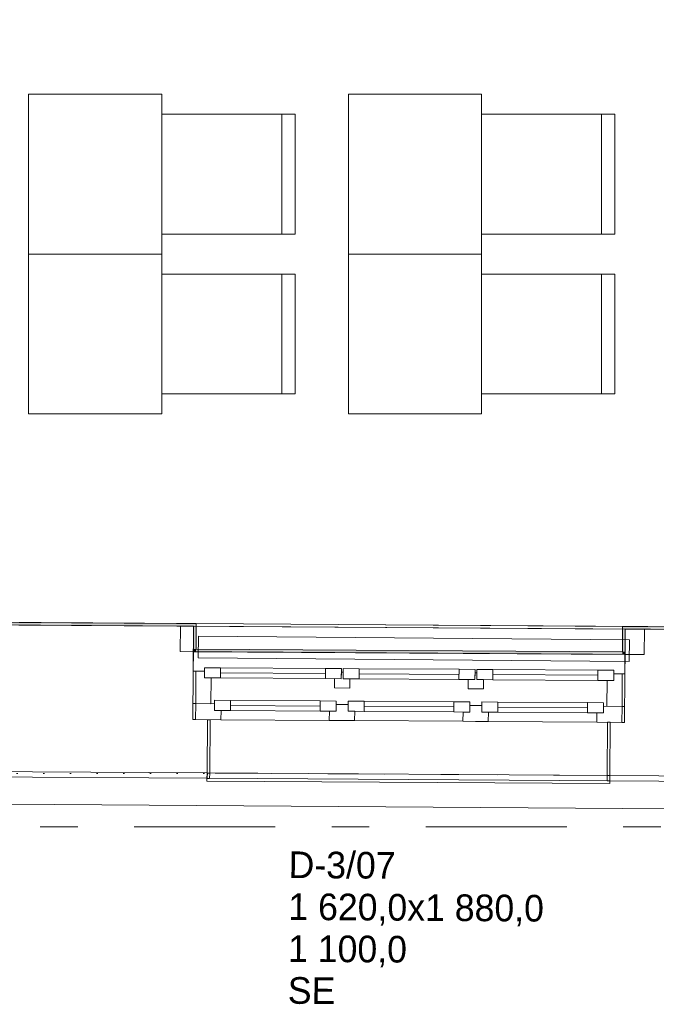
# Model space of a CAD drawing. Header units: millimetres. Extents: x 74467 to 235410, y -65 to 114857.
# Tile 171 of 256: x 125759 to 128148, y 54300 to 57993. Entities that reach past the tile are written whole.
import ezdxf
from ezdxf.enums import TextEntityAlignment as Align

# ---------------------------------------------------------------- set-up
doc = ezdxf.new("R2010")
doc.units = ezdxf.units.MM
doc.header["$MEASUREMENT"] = 0
for name, pattern in [('Katkend', [423.333333, 211.666667, -211.666667]), ('Katkend topelt', [1093.611073, 529.166651, -211.666656, 141.111112, -211.666656]), ('Wipeout_Contour', [1000, 0, -1000])]:
    doc.linetypes.add(name, pattern=pattern)
for name, color, linetype in [('00 Kunstikonkursi LÜ jaoks asendi 2D', 7, 'Continuous'), ('00 Teljed.AR', 7, 'Continuous'), ('1232 Välisseinad.AR', 7, 'Continuous'), ('1232 Välisseinad.VANA', 7, 'Continuous'), ('1235 Vahelaed.VANA', 7, 'Continuous'), ('1326 Seinapinnad.SA', 7, 'Continuous'), ('1330 Sisustus.SA', 7, 'Continuous'), ('9350 Netopind.VANA', 7, 'Continuous'), ('Aken', 7, 'Continuous'), ('Akna tähis', 7, 'Continuous')]:
    doc.layers.add(name, color=color, linetype=linetype)
doc.styles.add('GENERATED_STYLE_1', font='txt')
doc.styles.add('GENERATED_STYLE_3', font='txt')
pattern_1 = [(0, (0, 0), (0, 173.20508), [0, -100]), (0, (50, 86.6), (0, 173.20508), [0, -100])]

# ---------------------------------------------------------------- blocks, each defined once
blk = doc.blocks.new('Slab_35_1', base_point=(115968, 55784.5))
at = {"layer": '1235 Vahelaed.VANA', "color": 7, "linetype": 'Continuous', "lineweight": 13, "flags": 128}
blk.add_lwpolyline([(115968, 55784.5), (128757.2, 55702.7), (130692.6, 55690.3), (130882.6, 55689.1), (139223.3, 55635.8), (139191.5, 61568), (123858.2, 61630.5), (116047.5, 61713.1)], close=True, dxfattribs=at)
blk = doc.blocks.new('Slab_40_1', base_point=(116047.5, 61713.1))
at = {"layer": '1235 Vahelaed.VANA', "color": 7, "linetype": 'Continuous', "lineweight": 13, "flags": 128}
blk.add_lwpolyline([(116047.5, 61713.1), (118519.3, 61670.8), (118519.5, 61686.9), (123392.6, 61635.4), (123582.6, 61635.4), (123582.6, 61633.4), (123856.9, 61630.5), (130693.8, 61602.6), (130882.6, 61602.6), (130882.6, 61601.8), (139191.5, 61568), (139192.6, 61366.9), (139223.3, 55635.8), (130892.3, 55689.1), (130692.6, 55690.3), (128757.2, 55702.7), (123582.6, 55735.8), (123392.6, 55737), (118784.3, 55766.5), (118445.5, 55768.7), (115968, 55784.5)], close=True, dxfattribs=at)
blk = doc.blocks.new('Slab_42_1', base_point=(123582.6, 61633.4))
at = {"color": 254, "linetype": 'Wipeout_Contour', "lineweight": 0, "ltscale": 698559.244156}
blk.add_wipeout([(123582.6, 61633.4), (123582.6, 55735.8), (130692.6, 55690.3), (130692.6, 61602.6), (123856.9, 61630.5)], dxfattribs=at).dxf.layer = '1235 Vahelaed.VANA'
at = {"layer": '1235 Vahelaed.VANA', "color": 7, "linetype": 'Continuous', "lineweight": 13, "flags": 128}
blk.add_lwpolyline([(123582.6, 61633.4), (123856.9, 61630.5), (130692.6, 61602.6), (130692.6, 55690.3), (123582.6, 55735.8)], close=True, dxfattribs=at)
blk = doc.blocks.new('Koduklass 2_PK 104_13_1', base_point=(123816.6, 61033.2))
at = {"layer": '9350 Netopind.VANA', "color": 7, "linetype": 'Continuous', "lineweight": 13, "flags": 128}
blk.add_lwpolyline([(130682.6, 61602.7), (123592.6, 61633.3), (123592.6, 55745.8), (130672.6, 55700.5), (130672.6, 61002.7), (130682.6, 61002.7)], close=True, dxfattribs=at)
blk = doc.blocks.new('Opening_67_1')
at = {"color": 254, "linetype": 'Wipeout_Contour', "lineweight": 0, "ltscale": 554637.812262}
blk.add_wipeout([(126463.1, 55147.4), (127973.8, 55137.7), (127973.9, 55157.7), (126463.2, 55167.4)], dxfattribs=at).dxf.layer = '1232 Välisseinad.AR'
at = {"layer": '1232 Välisseinad.AR', "color": 7, "linetype": 'Continuous', "lineweight": 15, "flags": 128}
for points in [[(126463.2, 55167.4), (126463.1, 55147.4)], [(127973.8, 55137.7), (127973.9, 55157.7)]]:
    blk.add_lwpolyline(points, dxfattribs=at)
at = {"layer": '1232 Välisseinad.AR', "color": 7, "linetype": 'Continuous', "lineweight": 13, "flags": 128}
for points in [[(126463.1, 55147.4), (127973.8, 55137.7)], [(127973.9, 55157.7), (126463.2, 55167.4)]]:
    blk.add_lwpolyline(points, dxfattribs=at)
blk = doc.blocks.new('Opening_97_1')
at = {"color": 254, "linetype": 'Wipeout_Contour', "lineweight": 0, "ltscale": 555551.900941}
blk.add_wipeout([(126421.5, 55717.7), (128021.5, 55707.4), (128021.6, 55717.4), (126421.6, 55727.7)], dxfattribs=at).dxf.layer = '1326 Seinapinnad.SA'
at = {"layer": '1326 Seinapinnad.SA', "color": 7, "linetype": 'Continuous', "lineweight": 15, "flags": 128}
for points in [[(126421.6, 55727.7), (126421.5, 55717.7)], [(128021.5, 55707.4), (128021.6, 55717.4)]]:
    blk.add_lwpolyline(points, dxfattribs=at)
at = {"layer": '1326 Seinapinnad.SA', "color": 7, "linetype": 'Continuous', "lineweight": 13, "flags": 128}
for points in [[(126421.5, 55717.7), (128021.5, 55707.4)], [(128021.6, 55717.4), (126421.6, 55727.7)]]:
    blk.add_lwpolyline(points, dxfattribs=at)
blk = doc.blocks.new('Wall Niche Rectangular 24_8')
at = {"layer": 'Aken', "color": 7, "linetype": 'Continuous', "lineweight": 13}
blk.add_line((-870.6, 140), (870.6, 140), dxfattribs=at)
at = {"layer": 'Aken', "color": 7, "linetype": 'Continuous', "lineweight": 15, "flags": 128}
blk.add_lwpolyline([(-870.6, 140), (-870.6, 44.6), (870.6, 44.6), (870.6, 140)], close=True, dxfattribs=at)
blk = doc.blocks.new('Triple Historic Window 24_9')
at = {"layer": 'Aken', "color": 7, "linetype": 'Continuous', "lineweight": 13}
for p, q in [((-810, 168), (810, 168)), ((-670, -109), (-333.3, -109)), ((-168.3, -109), (168.3, -109)), ((333.3, -109), (670, -109)), ((-746, -182), (-756, -182)), ((-756, -182), (-756, -382)), ((-746, -382), (-746, -182)), ((-298.3, -182), (-705, -182)), ((203.3, -182), (-203.3, -182)), ((705, -182), (298.3, -182)), ((756, -182), (746, -182)), ((746, -182), (746, -382)), ((756, -382), (756, -182)), ((-756, -382), (-746, -382)), ((-746, -382), (-756, -382)), ((-756, -382), (-756, -402)), ((-756, -402), (-756, -412)), ((-756, -402), (-746, -402)), ((-746, -402), (-746, -382)), ((746, -382), (756, -382)), ((756, -382), (746, -382)), ((746, -382), (746, -402)), ((746, -402), (756, -402)), ((756, -412), (756, -382)), ((756, -402), (756, -382)), ((-756, -412), (756, -412))]:
    blk.add_line(p, q, dxfattribs=at)
at = {"layer": 'Aken', "color": 7, "linetype": 'Continuous', "lineweight": 15}
for p, q in [((-810, 0), (-810, 168)), ((810, 0), (810, 168)), ((-810, 0), (-800, 0)), ((-810, -182), (-810, 0)), ((-810, -182), (-810, 0)), ((-800, 0), (-768, 0)), ((-800, -122), (-800, 0)), ((-768, 13), (-708, 13)), ((-768, -25), (-768, 13)), ((-768, 0), (-768, -25)), ((-708, 13), (-708, -25)), ((-708, 13), (-314.3, 13)), ((-314.3, -25), (-314.3, 13)), ((-314.3, 13), (-254.3, 13)), ((-254.3, 13), (-254.3, -25)), ((-254.3, -25), (-254.3, 0)), ((-254.3, 0), (-247.3, 0)), ((-247.3, 13), (-187.3, 13)), ((-247.3, -25), (-247.3, 13)), ((-247.3, 0), (-247.3, -25)), ((-187.3, 13), (-187.3, -25)), ((-187.3, 13), (187.3, 13)), ((187.3, -25), (187.3, 13)), ((187.3, 13), (247.3, 13)), ((247.3, 13), (247.3, -25)), ((247.3, -25), (247.3, 0)), ((247.3, 0), (254.3, 0)), ((254.3, 13), (314.3, 13)), ((254.3, -25), (254.3, 13)), ((254.3, 0), (254.3, -25)), ((314.3, 13), (314.3, -25)), ((314.3, 13), (708, 13)), ((708, -25), (708, 13)), ((708, 13), (768, 13)), ((768, 13), (768, -25)), ((768, -25), (768, 0)), ((768, 0), (800, 0)), ((800, 0), (810, 0)), ((800, -122), (800, 0)), ((810, -182), (810, 0)), ((810, -182), (810, 0)), ((-768, -25), (-743, -25)), ((-708, -25), (-768, -25)), ((-743, -25), (-743, -122)), ((-708, -6), (-314.3, -6)), ((-314.3, -25), (-708, -25)), ((-254.3, -25), (-314.3, -25)), ((-279.3, -60), (-279.3, -25)), ((-279.3, -25), (-254.3, -25)), ((-187.3, -25), (-247.3, -25)), ((-247.3, -25), (-222.3, -25)), ((-222.3, -25), (-222.3, -60)), ((-187.3, -6), (187.3, -6)), ((187.3, -25), (-187.3, -25)), ((247.3, -25), (187.3, -25)), ((222.3, -60), (222.3, -25)), ((222.3, -25), (247.3, -25)), ((314.3, -25), (254.3, -25)), ((254.3, -25), (279.3, -25)), ((279.3, -25), (279.3, -60)), ((314.3, -6), (708, -6)), ((708, -25), (314.3, -25)), ((768, -25), (708, -25)), ((743, -122), (743, -25)), ((743, -25), (768, -25)), ((-222.3, -60), (-279.3, -60)), ((279.3, -60), (222.3, -60)), ((-730, -109), (-670, -109)), ((-730, -147), (-730, -109)), ((-670, -109), (-670, -147)), ((-670, -109), (-333.3, -109)), ((-333.3, -147), (-333.3, -109)), ((-333.3, -109), (-273.3, -109)), ((-273.3, -109), (-273.3, -147)), ((-228.3, -109), (-168.3, -109)), ((-228.3, -147), (-228.3, -109)), ((-168.3, -109), (-168.3, -147)), ((-168.3, -109), (168.3, -109)), ((168.3, -147), (168.3, -109)), ((168.3, -109), (228.3, -109)), ((228.3, -109), (228.3, -147)), ((273.3, -109), (333.3, -109)), ((273.3, -147), (273.3, -109)), ((333.3, -109), (333.3, -147)), ((333.3, -109), (670, -109)), ((670, -147), (670, -109)), ((670, -109), (730, -109)), ((730, -109), (730, -147)), ((-800, -122), (-810, -122)), ((-810, -122), (-800, -122)), ((-743, -122), (-800, -122)), ((-800, -122), (-730, -122)), ((-800, -182), (-800, -122)), ((-730, -122), (-730, -147)), ((-730, -147), (-705, -147)), ((-670, -147), (-730, -147)), ((-705, -147), (-705, -182)), ((-670, -128), (-333.3, -128)), ((-333.3, -147), (-670, -147)), ((-273.3, -147), (-333.3, -147)), ((-298.3, -182), (-298.3, -147)), ((-298.3, -147), (-273.3, -147)), ((-273.3, -147), (-273.3, -122)), ((-273.3, -122), (-250.8, -122)), ((-250.8, -122), (-228.3, -122)), ((-228.3, -122), (-228.3, -147)), ((-228.3, -147), (-203.3, -147)), ((-168.3, -147), (-228.3, -147)), ((-203.3, -147), (-203.3, -182)), ((-168.3, -128), (168.3, -128)), ((168.3, -147), (-168.3, -147)), ((228.3, -147), (168.3, -147)), ((203.3, -182), (203.3, -147)), ((203.3, -147), (228.3, -147)), ((228.3, -147), (228.3, -122)), ((228.3, -122), (250.8, -122)), ((250.8, -122), (273.3, -122)), ((273.3, -122), (273.3, -147)), ((273.3, -147), (298.3, -147)), ((333.3, -147), (273.3, -147)), ((298.3, -147), (298.3, -182)), ((333.3, -128), (670, -128)), ((670, -147), (333.3, -147)), ((730, -147), (670, -147)), ((705, -182), (705, -147)), ((705, -147), (730, -147)), ((730, -147), (730, -122)), ((730, -122), (800, -122)), ((800, -122), (743, -122)), ((810, -122), (800, -122)), ((800, -122), (810, -122)), ((800, -182), (800, -122)), ((-800, -182), (-810, -182)), ((-756, -182), (-810, -182)), ((-756, -182), (-810, -182)), ((-705, -182), (-800, -182)), ((-756, -382), (-756, -182)), ((-756, -382), (-756, -182)), ((-756, -382), (-756, -182)), ((-250.8, -182), (-298.3, -182)), ((-203.3, -182), (-250.8, -182)), ((250.8, -182), (203.3, -182)), ((298.3, -182), (250.8, -182)), ((800, -182), (705, -182)), ((756, -182), (810, -182)), ((756, -182), (810, -182)), ((756, -382), (756, -182)), ((756, -382), (756, -182)), ((756, -382), (756, -182)), ((810, -182), (800, -182))]:
    blk.add_line(p, q, dxfattribs=at)
at = {"layer": 'Aken', "color": 7, "linetype": 'Katkend', "lineweight": 13}
blk.add_line((-756, -382), (756, -382), dxfattribs=at)
blk = doc.blocks.new('Window Stamp 24')
at = {"layer": 'Akna tähis', "color": 7, "lineweight": 13, "style": 'GENERATED_STYLE_1'}
for tag, p in [('AC_WIDO_ID', (-447.2, -926.8)), ('AC_WIDO_A_SIZE', (-447.2, -1083.9)), ('AC_SILL_TO_ANCHOR_LEVEL', (-447.2, -1241)), ('DUMMY_233', (-447.2, -1398.2))]:
    blk.add_attdef(tag, text='', height=100, dxfattribs=at).set_placement(p, align=Align.TOP_LEFT)
blk = doc.blocks.new('Wall_701_1', base_point=(139223.3, 55635.8))
at = {"layer": '1232 Välisseinad.VANA', "color": 7, "linetype": 'Continuous', "lineweight": 15}
for p, q in [((126362.2, 55718), (126361.6, 55622.6)), ((128103.3, 55706.9), (128102.7, 55611.5)), ((126410.9, 55622.3), (126361.6, 55622.6)), ((126410.4, 55549.7), (126410.9, 55622.3)), ((128030.4, 55539.4), (128030.8, 55611.9)), ((128102.7, 55611.5), (128030.8, 55611.9)), ((126409.2, 55367.7), (126410.4, 55549.7)), ((128029.2, 55357.4), (128030.4, 55539.4)), ((126463.2, 55367.4), (126409.2, 55367.7)), ((126461.9, 55167.4), (126463.2, 55367.4)), ((126461.9, 55167.4), (126463.2, 55367.4)), ((127973.9, 55157.7), (127975.2, 55357.7)), ((127973.9, 55157.7), (127975.2, 55357.7)), ((127975.2, 55357.7), (128029.2, 55357.4))]:
    blk.add_line(p, q, dxfattribs=at)
at = {"layer": '1232 Välisseinad.VANA', "color": 7, "linetype": 'Continuous', "lineweight": 15, "flags": 128}
for points in [[(126362.2, 55718), (125644.6, 55722.6)], [(128757.2, 55702.7), (128103.3, 55706.9)], [(125587.1, 55173), (126461.9, 55167.4)], [(127973.9, 55157.7), (128893.9, 55151.8)]]:
    blk.add_lwpolyline(points, dxfattribs=at)
at = {"layer": 'Aken', "color": 7, "linetype": 'Continuous', "lineweight": 13, "xscale": -0.9999999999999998, "zscale": 1000}
for name, p, rotation in [('Wall Niche Rectangular 24_8', (127231.9, 55572.5), 359.6335413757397), ('Triple Historic Window 24_9', (127220.4, 55544.5), 359.6335776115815)]:
    blk.add_blockref(name, p, dxfattribs=dict(at, rotation=rotation))
at = {"layer": 'Akna tähis', "color": 5, "lineweight": 13}
ref = blk.add_blockref('Window Stamp 24', (127221.4, 55712.5), dxfattribs=dict(at, rotation=359.6335776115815))
ref.add_attrib('AC_WIDO_ID', 'D-3/07', dxfattribs={"color": 7, "lineweight": 13, "height": 100, "rotation": 359.6336, "style": 'GENERATED_STYLE_1'}).set_placement((126768.5, 54873.2), align=Align.TOP_LEFT)
ref.add_attrib('AC_WIDO_A_SIZE', '1\xa0620,0x1\xa0880,0', dxfattribs={"color": 7, "lineweight": 13, "height": 100, "rotation": 359.6336, "style": 'GENERATED_STYLE_1'}).set_placement((126767.5, 54716.1), align=Align.TOP_LEFT)
ref.add_attrib('AC_SILL_TO_ANCHOR_LEVEL', '1\xa0100,0', dxfattribs={"color": 7, "lineweight": 13, "height": 100, "rotation": 359.6336, "style": 'GENERATED_STYLE_1'}).set_placement((126766.5, 54559), align=Align.TOP_LEFT)
ref.add_attrib('DUMMY_233', 'SE', dxfattribs={"color": 7, "lineweight": 13, "height": 100, "rotation": 359.6336, "style": 'GENERATED_STYLE_1'}).set_placement((126765.5, 54401.8), align=Align.TOP_LEFT)
blk = doc.blocks.new('Wall_715_1', base_point=(111683.7, 55261.9))
at = {"layer": '1232 Välisseinad.AR', "linetype": 'Continuous', "lineweight": 13, "true_color": 0x8c8d8c}
h = blk.add_hatch(dxfattribs=at)
h.set_pattern_fill('Krohv_0001', color=252, style=0, pattern_type=2)
h.set_pattern_definition(pattern_1)
h.paths.add_polyline_path([(125587.1, 55173), (125586.9, 55153), (126463.1, 55147.4), (126463.2, 55167.4)])
h = blk.add_hatch(dxfattribs=at)
h.set_pattern_fill('Krohv_0001', color=252, style=0, pattern_type=2)
h.set_pattern_definition(pattern_1)
h.paths.add_polyline_path([(127973.9, 55157.7), (127973.8, 55137.7), (128895, 55131.8), (128895.2, 55151.8)])
at = {"layer": '1232 Välisseinad.AR', "color": 7, "linetype": 'Continuous', "lineweight": 15, "flags": 128}
for points in [[(125586.9, 55153), (126463.1, 55147.4)], [(126463.2, 55167.4), (125587.1, 55173)], [(128895.2, 55151.8), (127973.9, 55157.7)], [(127973.8, 55137.7), (128895, 55131.8)]]:
    blk.add_lwpolyline(points, dxfattribs=at)
blk = doc.blocks.new('Wall_780_1', base_point=(130692.6, 55690.3))
at = {"layer": '1326 Seinapinnad.SA', "linetype": 'Continuous', "lineweight": 0, "true_color": 0xfefefe}
for points in [[(125644.7, 55732.6), (125644.6, 55722.6), (126421.5, 55717.7), (126421.6, 55727.7)], [(128021.5, 55707.4), (128853.4, 55702.1), (128853.5, 55712.1), (128021.6, 55717.4)]]:
    blk.add_hatch(color=7, dxfattribs=at).paths.add_polyline_path(points)
at = {"layer": '1326 Seinapinnad.SA', "color": 7, "linetype": 'Continuous', "lineweight": 15, "flags": 128}
for points in [[(125644.6, 55722.6), (126411.5, 55717.7)], [(126421.6, 55727.7), (125644.7, 55732.6)], [(128853.5, 55712.1), (128021.6, 55717.4)], [(128031.4, 55707.4), (128843.4, 55702.2)]]:
    blk.add_lwpolyline(points, dxfattribs=at)
blk = doc.blocks.new('Wall_785_1', base_point=(128030.8, 55611.9))
at = {"layer": '1326 Seinapinnad.SA', "linetype": 'Continuous', "lineweight": 0, "true_color": 0xfefefe}
for points in [[(126410.9, 55622.3), (126421, 55632.2), (126411, 55632.3)], [(126421, 55632.2), (126410.9, 55622.3), (126420.9, 55622.2)], [(126421, 55632.2), (126420.9, 55622.2), (128020.8, 55612), (128020.9, 55622)], [(128020.9, 55622), (128020.8, 55612), (128030.8, 55611.9)], [(128030.9, 55621.9), (128020.9, 55622), (128030.8, 55611.9)]]:
    blk.add_hatch(color=7, dxfattribs=at).paths.add_polyline_path(points)
at = {"layer": '1326 Seinapinnad.SA', "color": 7, "linetype": 'Continuous', "lineweight": 15, "flags": 128}
for points in [[(126410.9, 55622.3), (126411, 55632.3)], [(128020.9, 55622), (126421, 55632.2)], [(126410.9, 55622.3), (128030.8, 55611.9)], [(128030.8, 55611.9), (128030.9, 55621.9)]]:
    blk.add_lwpolyline(points, dxfattribs=at)
blk = doc.blocks.new('Wall_786_1', base_point=(126410.9, 55622.3))
at = {"layer": '1326 Seinapinnad.SA', "linetype": 'Continuous', "lineweight": 0, "true_color": 0xfefefe}
blk.add_hatch(color=7, dxfattribs=at).paths.add_polyline_path([(126421, 55632.2), (126421.5, 55717.7), (126411.5, 55717.7), (126411, 55632.3)])
at = {"layer": '1326 Seinapinnad.SA', "color": 7, "linetype": 'Continuous', "lineweight": 15, "flags": 128}
for points in [[(126411.5, 55717.7), (126411, 55632.3)], [(126421, 55632.2), (126421.5, 55717.7)]]:
    blk.add_lwpolyline(points, dxfattribs=at)
blk = doc.blocks.new('Wall_787_1', base_point=(128030.8, 55611.9))
at = {"layer": '1326 Seinapinnad.SA', "linetype": 'Continuous', "lineweight": 0, "true_color": 0xfefefe}
blk.add_hatch(color=7, dxfattribs=at).paths.add_polyline_path([(128030.9, 55621.9), (128031.4, 55707.4), (128021.4, 55707.4), (128020.9, 55622)])
at = {"layer": '1326 Seinapinnad.SA', "color": 7, "linetype": 'Continuous', "lineweight": 15, "flags": 128}
for points in [[(128021.4, 55707.4), (128020.9, 55622)], [(128030.9, 55621.9), (128031.4, 55707.4)]]:
    blk.add_lwpolyline(points, dxfattribs=at)
blk = doc.blocks.new('Chair 10 24[583]_1', base_point=(126792.6, 56589.2))
at = {"layer": '1330 Sisustus.SA', "color": 253, "linetype": 'Continuous', "lineweight": 13, "true_color": 0xa5a6a4}
blk.add_line((126742.6, 56589.2), (126742.6, 57039.2), dxfattribs=at)
at = {"layer": '1330 Sisustus.SA', "color": 253, "linetype": 'Continuous', "lineweight": 13, "true_color": 0xa5a6a4, "flags": 128}
blk.add_lwpolyline([(126292.6, 56589.2), (126292.6, 57039.2), (126792.6, 57039.2), (126792.6, 56589.2)], close=True, dxfattribs=at)
blk = doc.blocks.new('Dining Table 01 24[584]_1', base_point=(125792.6, 57114.2))
at = {"layer": '1330 Sisustus.SA', "color": 253, "linetype": 'Continuous', "lineweight": 13, "true_color": 0xa5a6a4}
for p, q in [((125792.6, 57114.2), (125792.6, 56514.2)), ((126292.6, 57114.2), (125792.6, 57114.2)), ((126292.6, 56514.2), (126292.6, 57114.2)), ((125792.6, 56514.2), (126292.6, 56514.2))]:
    blk.add_line(p, q, dxfattribs=at)
at = {"layer": '1330 Sisustus.SA', "color": 253, "linetype": 'Continuous', "lineweight": 13, "true_color": 0xa5a6a4, "flags": 128}
blk.add_lwpolyline([(125792.6, 57114.2), (125792.6, 56514.2), (126292.6, 56514.2), (126292.6, 57114.2)], close=True, dxfattribs=at)
blk = doc.blocks.new('Chair 10 24[587]_1', base_point=(126792.6, 57189.2))
at = {"layer": '1330 Sisustus.SA', "color": 253, "linetype": 'Continuous', "lineweight": 13, "true_color": 0xa5a6a4}
blk.add_line((126742.6, 57189.2), (126742.6, 57639.2), dxfattribs=at)
at = {"layer": '1330 Sisustus.SA', "color": 253, "linetype": 'Continuous', "lineweight": 13, "true_color": 0xa5a6a4, "flags": 128}
blk.add_lwpolyline([(126292.6, 57189.2), (126292.6, 57639.2), (126792.6, 57639.2), (126792.6, 57189.2)], close=True, dxfattribs=at)
blk = doc.blocks.new('Dining Table 01 24[588]_1', base_point=(125792.6, 57714.2))
at = {"layer": '1330 Sisustus.SA', "color": 253, "linetype": 'Continuous', "lineweight": 13, "true_color": 0xa5a6a4}
for p, q in [((125792.6, 57714.2), (125792.6, 57114.2)), ((126292.6, 57714.2), (125792.6, 57714.2)), ((126292.6, 57114.2), (126292.6, 57714.2)), ((125792.6, 57114.2), (126292.6, 57114.2))]:
    blk.add_line(p, q, dxfattribs=at)
at = {"layer": '1330 Sisustus.SA', "color": 253, "linetype": 'Continuous', "lineweight": 13, "true_color": 0xa5a6a4, "flags": 128}
blk.add_lwpolyline([(125792.6, 57714.2), (125792.6, 57114.2), (126292.6, 57114.2), (126292.6, 57714.2)], close=True, dxfattribs=at)
blk = doc.blocks.new('Chair 10 24[593]_1', base_point=(127992.6, 56589.2))
at = {"layer": '1330 Sisustus.SA', "color": 253, "linetype": 'Continuous', "lineweight": 13, "true_color": 0xa5a6a4}
blk.add_line((127942.6, 56589.2), (127942.6, 57039.2), dxfattribs=at)
at = {"layer": '1330 Sisustus.SA', "color": 253, "linetype": 'Continuous', "lineweight": 13, "true_color": 0xa5a6a4, "flags": 128}
blk.add_lwpolyline([(127492.6, 56589.2), (127492.6, 57039.2), (127992.6, 57039.2), (127992.6, 56589.2)], close=True, dxfattribs=at)
blk = doc.blocks.new('Dining Table 01 24[594]_1', base_point=(126992.6, 57114.2))
at = {"layer": '1330 Sisustus.SA', "color": 253, "linetype": 'Continuous', "lineweight": 13, "true_color": 0xa5a6a4}
for p, q in [((126992.6, 57114.2), (126992.6, 56514.2)), ((127492.6, 57114.2), (126992.6, 57114.2)), ((127492.6, 56514.2), (127492.6, 57114.2)), ((126992.6, 56514.2), (127492.6, 56514.2))]:
    blk.add_line(p, q, dxfattribs=at)
at = {"layer": '1330 Sisustus.SA', "color": 253, "linetype": 'Continuous', "lineweight": 13, "true_color": 0xa5a6a4, "flags": 128}
blk.add_lwpolyline([(126992.6, 57114.2), (126992.6, 56514.2), (127492.6, 56514.2), (127492.6, 57114.2)], close=True, dxfattribs=at)
blk = doc.blocks.new('Chair 10 24[595]_1', base_point=(127992.6, 57189.2))
at = {"layer": '1330 Sisustus.SA', "color": 253, "linetype": 'Continuous', "lineweight": 13, "true_color": 0xa5a6a4}
blk.add_line((127942.6, 57189.2), (127942.6, 57639.2), dxfattribs=at)
at = {"layer": '1330 Sisustus.SA', "color": 253, "linetype": 'Continuous', "lineweight": 13, "true_color": 0xa5a6a4, "flags": 128}
blk.add_lwpolyline([(127492.6, 57189.2), (127492.6, 57639.2), (127992.6, 57639.2), (127992.6, 57189.2)], close=True, dxfattribs=at)
blk = doc.blocks.new('Dining Table 01 24[596]_1', base_point=(126992.6, 57714.2))
at = {"layer": '1330 Sisustus.SA', "color": 253, "linetype": 'Continuous', "lineweight": 13, "true_color": 0xa5a6a4}
for p, q in [((126992.6, 57714.2), (126992.6, 57114.2)), ((127492.6, 57714.2), (126992.6, 57714.2)), ((127492.6, 57114.2), (127492.6, 57714.2)), ((126992.6, 57114.2), (127492.6, 57114.2))]:
    blk.add_line(p, q, dxfattribs=at)
at = {"layer": '1330 Sisustus.SA', "color": 253, "linetype": 'Continuous', "lineweight": 13, "true_color": 0xa5a6a4, "flags": 128}
blk.add_lwpolyline([(126992.6, 57714.2), (126992.6, 57114.2), (127492.6, 57114.2), (127492.6, 57714.2)], close=True, dxfattribs=at)
blk = doc.blocks.new('Slab_487_1', base_point=(126429.7, 55680.6))
at = {"layer": '1330 Sisustus.SA', "color": 253, "linetype": 'Continuous', "lineweight": 13, "true_color": 0xa5a6a4, "flags": 128}
blk.add_lwpolyline([(126429.7, 55680.6), (126429, 55599.9), (128046.6, 55586.2), (128047.3, 55666.9)], close=True, dxfattribs=at)
blk = doc.blocks.new('Standard grid marker_6')
at = {"layer": '00 Teljed.AR', "color": 252, "linetype": 'Katkend topelt', "lineweight": 13, "true_color": 0x8c8d8c}
blk.add_line((5698.7, 0), (33545.2, 0), dxfattribs=at)
at = {"layer": '00 Teljed.AR', "color": 252, "lineweight": 13, "true_color": 0x8c8d8c, "style": 'GENERATED_STYLE_3'}
for tag, p in [('AC_MarkerText_1_0', (-200, -191.4)), ('AC_MarkerText_1_1', (39443.9, -191.4))]:
    blk.add_attdef(tag, text='', height=200, rotation=180, dxfattribs=at).set_placement(p, align=Align.TOP_CENTER)

msp = doc.modelspace()

# ---------------------------------------------------------------- block references
at = {"layer": '1235 Vahelaed.VANA', "color": 7, "linetype": 'Continuous', "lineweight": 13}
for name, p in [('Slab_35_1', (115968, 55784.5)), ('Slab_40_1', (116047.5, 61713.1))]:
    msp.add_blockref(name, p, dxfattribs=at)
at = {"layer": '1326 Seinapinnad.SA', "color": 7, "lineweight": 15}
msp.add_blockref('Wall_785_1', (128030.8, 55611.9), dxfattribs=at)

# ---------------------------------------------------------------- next in the draw order: block references
at = {"layer": '1235 Vahelaed.VANA', "color": 7, "linetype": 'Continuous', "lineweight": 13}
msp.add_blockref('Slab_42_1', (123582.6, 61633.4), dxfattribs=at)

# ---------------------------------------------------------------- next in the draw order: linework, layer by layer
at = {"layer": '00 Kunstikonkursi LÜ jaoks asendi 2D', "color": 7, "linetype": 'Continuous', "lineweight": 13, "flags": 128}
msp.add_lwpolyline([(111667.3, 55148.7), (139931.8, 54949.9), (139734.4, 67681.7), (139640.4, 67681.9), (121180.2, 68000.7)], dxfattribs=at)
at = {"layer": '9350 Netopind.VANA', "color": 253, "linetype": 'Continuous', "lineweight": 0, "true_color": 0xbbb393, "flags": 128}
msp.add_lwpolyline([(130682.6, 61602.7), (123592.6, 61633.3), (123592.6, 55745.8), (130672.6, 55700.5), (130672.6, 61002.7), (130682.6, 61002.7)], close=True, dxfattribs=at)

# ---------------------------------------------------------------- next in the draw order: block references
at = {"layer": '1330 Sisustus.SA', "color": 253, "linetype": 'Continuous', "lineweight": 13, "true_color": 0xa5a6a4}
for name, p in [('Dining Table 01 24[588]_1', (125792.6, 57714.2)), ('Dining Table 01 24[596]_1', (126992.6, 57714.2)), ('Chair 10 24[587]_1', (126792.6, 57189.2)), ('Chair 10 24[595]_1', (127992.6, 57189.2)), ('Dining Table 01 24[584]_1', (125792.6, 57114.2)), ('Dining Table 01 24[594]_1', (126992.6, 57114.2)), ('Chair 10 24[583]_1', (126792.6, 56589.2)), ('Chair 10 24[593]_1', (127992.6, 56589.2)), ('Slab_487_1', (126429.7, 55680.6))]:
    msp.add_blockref(name, p, dxfattribs=at)
at = {"layer": '9350 Netopind.VANA', "color": 7, "linetype": 'Continuous', "lineweight": 13}
msp.add_blockref('Koduklass 2_PK 104_13_1', (123816.6, 61033.2), dxfattribs=at)

# ---------------------------------------------------------------- next in the draw order: block references
at = {"layer": '1232 Välisseinad.AR', "color": 7, "linetype": 'Continuous', "lineweight": 13}
msp.add_blockref('Opening_67_1', (0, 0), dxfattribs=at)
at = {"layer": '1326 Seinapinnad.SA', "color": 7, "linetype": 'Continuous', "lineweight": 13}
msp.add_blockref('Opening_97_1', (0, 0), dxfattribs=at)

# ---------------------------------------------------------------- next in the draw order: block references
at = {"layer": '00 Teljed.AR', "color": 7, "linetype": 'Continuous', "lineweight": 13, "zscale": 1000, "rotation": 180}
msp.add_blockref('Standard grid marker_6', (144446.7, 54965), dxfattribs=at)
at = {"layer": '1232 Välisseinad.AR', "color": 7, "lineweight": 15}
msp.add_blockref('Wall_715_1', (111683.7, 55261.9), dxfattribs=at)
at = {"layer": '1232 Välisseinad.VANA', "color": 7, "lineweight": 15}
msp.add_blockref('Wall_701_1', (139223.3, 55635.8), dxfattribs=at)
at = {"layer": '1326 Seinapinnad.SA', "color": 7, "lineweight": 15}
for name, p in [('Wall_780_1', (130692.6, 55690.3)), ('Wall_786_1', (126410.9, 55622.3)), ('Wall_787_1', (128030.8, 55611.9))]:
    msp.add_blockref(name, p, dxfattribs=at)

doc.saveas('drawing.dxf')
